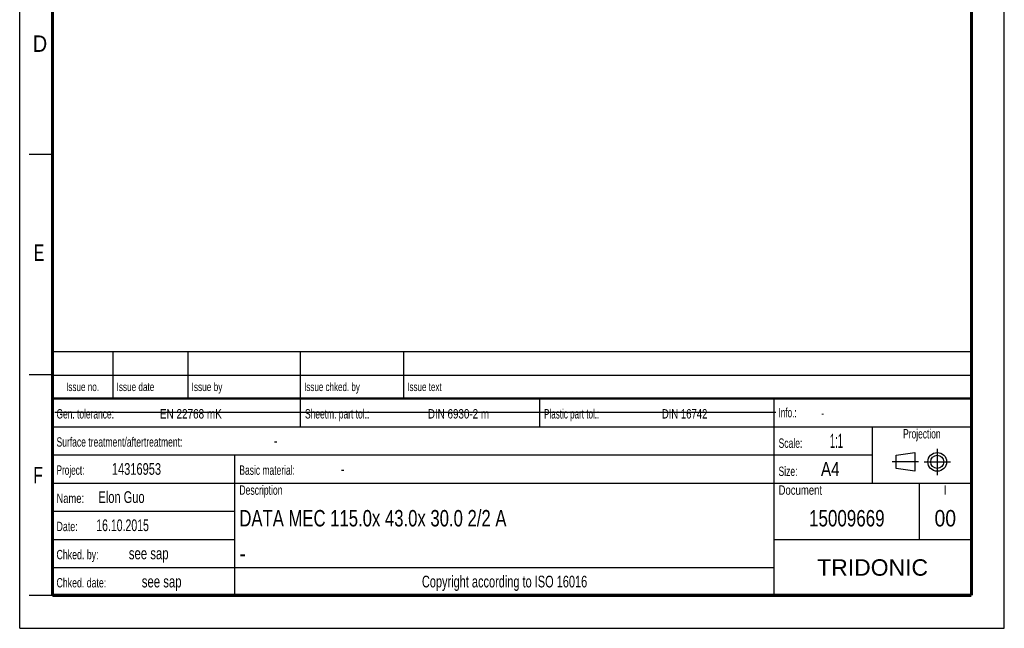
# Model space of a CAD drawing. Header units: millimetres. Extents: x 0 to 210, y 0 to 297.
# Tile 1 of 4: x 0 to 210, y 0 to 130. Entities that reach past the tile are written whole.
import ezdxf
from ezdxf.enums import TextEntityAlignment as Align

# ---------------------------------------------------------------- set-up
doc = ezdxf.new("R2010")
doc.units = ezdxf.units.MM
doc.header["$LTSCALE"] = 19.36
doc.linetypes.add('CENTER', pattern=[0.6, 0.375, -0.075, 0.075, -0.075])
doc.layers.get('0').update_dxf_attribs({"linetype": 'CONTINUOUS'})
doc.layers.add('DEFAULT_1', color=7, linetype='CENTER')
doc.layers.add('Z_NOTICE', color=7, linetype='CONTINUOUS')
doc.styles.get("Standard").update_dxf_attribs({"font": 'txt', "width": 0.7})
doc.styles.add('TEXTSTYLE_2', font='txt', dxfattribs={"width": 0.75})
doc.styles.add('TEXTSTYLE_4', font='arial.ttf')

# ---------------------------------------------------------------- blocks, each defined once
blk = doc.blocks.new('PROJEKTIONSMETHODE_BL0', base_point=(192.31, 35.47))
at = {"color": 2, "linetype": 'CONTINUOUS'}
for p, q in [((186.91, 36.87), (190.91, 37.47)), ((186.91, 34.07), (186.91, 36.87)), ((190.91, 37.47), (190.91, 33.47)), ((190.91, 33.47), (186.91, 34.07))]:
    blk.add_line(p, q, dxfattribs=at)
for radius in [2, 1.4]:
    blk.add_circle((195.71, 35.47), radius, dxfattribs=at)
at = {"layer": 'DEFAULT_1', "color": 2, "linetype": 'CENTER'}
for p, q in [((195.71, 38.27), (195.71, 32.67)), ((191.71, 35.47), (186.11, 35.47)), ((192.91, 35.47), (198.5, 35.47))]:
    blk.add_line(p, q, dxfattribs=at)

msp = doc.modelspace()

# ---------------------------------------------------------------- linework, layer by layer
at = {"color": 2, "linetype": 'CONTINUOUS'}
for p, q in [((0, 0), (0, 297)), ((210, 0), (210, 297)), ((7, 101), (2, 101)), ((6.91362, 48.96015), (6.91362, 58.96015)), ((6.91362, 58.96015), (202.91362, 58.96015)), ((19.91362, 48.96015), (19.91362, 58.96015)), ((35.91362, 48.96015), (35.91362, 58.96015)), ((59.91362, 48.96015), (59.91362, 58.96015)), ((81.91362, 48.96015), (81.91362, 58.96015)), ((202.91362, 48.96015), (202.91362, 58.96015)), ((7, 54), (2, 54)), ((6.91362, 53.96015), (202.91362, 53.96015)), ((6.91355, 6.96013), (6.91355, 48.96013)), ((6.91355, 48.96013), (202.91355, 48.96013)), ((6.91362, 48.96015), (202.91362, 48.96015)), ((59.91355, 42.96013), (59.91355, 48.96013)), ((110.91355, 42.96013), (110.91355, 48.96013)), ((160.91355, 6.96013), (160.91355, 48.96013)), ((202.91355, 6.96013), (202.91355, 48.96013)), ((6.91355, 42.96013), (202.91355, 42.96013)), ((181.91355, 30.96013), (181.91355, 42.96013)), ((6.91355, 36.96013), (181.91355, 36.96013)), ((45.91355, 6.96013), (45.91355, 36.96013)), ((6.91355, 30.96013), (202.91355, 30.96013)), ((191.91355, 18.96013), (191.91355, 30.96013)), ((6.91355, 24.96013), (45.91355, 24.96013)), ((6.91355, 18.96013), (45.91355, 18.96013)), ((160.91355, 18.96013), (202.91355, 18.96013)), ((6.91355, 12.96013), (160.91355, 12.96013)), ((7, 7), (2, 7)), ((6.91355, 6.96013), (202.91355, 6.96013)), ((0, 0), (210, 0))]:
    msp.add_line(p, q, dxfattribs=at)
at = {"color": 7, "linetype": 'CONTINUOUS'}
msp.add_line((7.46812, 46.04239), (161.26812, 46.04239), dxfattribs=at)
for points, const_width in [([(7, 7), (7, 290)], 0.7), ([(203, 7), (203, 290)], 0.7), ([(7, 49), (203, 49)], 0.5), ([(7, 7), (203, 7)], 0.7)]:
    msp.add_lwpolyline(points, dxfattribs=dict(at, const_width=const_width))

# ---------------------------------------------------------------- block references
at = {"color": 2, "linetype": 'CONTINUOUS'}
msp.add_blockref('PROJEKTIONSMETHODE_BL0', (192.30508, 35.46975), dxfattribs=at)

# ---------------------------------------------------------------- texts
at = {"color": 5, "linetype": 'CONTINUOUS', "style": 'TEXTSTYLE_2'}
for s, width, p in [('D', 0.904762, (2.80729, 122.85717)), ('E', 0.714286, (3.00245, 78.30247)), ('F', 0.714286, (2.92219, 30.89704))]:
    msp.add_text(s, height=3.5, dxfattribs=dict(at, width=width)).set_placement(p)
at = {"layer": 'Z_NOTICE', "color": 5, "linetype": 'CONTINUOUS', "style": 'TEXTSTYLE_2'}
for s, height, width, p in [('Issue date ', 1.8, 0.725108, (20.66362, 50.56015)), ('Issue by ', 1.8, 0.732804, (36.66362, 50.56015)), ('Issue chked. by', 1.8, 0.711111, (60.66362, 50.56015)), ('Issue text ', 1.8, 0.712121, (82.66362, 50.56015)), ('Gen. tolerance:', 2, 0.669841, (7.85105, 44.71013)), ('EN 22768 mK', 2, 0.792208, (29.91057, 44.71013)), ('Sheetm. part tol.:', 2, 0.67328, (60.85105, 44.71013)), ('DIN 6930-2 m', 2, 0.78373, (87.05343, 44.71013)), ('Plastic part tol.:', 2, 0.642857, (111.85105, 44.71013)), ('DIN 16742', 2, 0.759259, (136.95819, 44.71013)), ('Info.: ', 2, 0.64966, (161.85105, 44.96013)), ('Surface treatment/aftertreatment: ', 2, 0.681373, (7.85105, 38.71013)), ('Scale:  ', 2, 0.684524, (161.85105, 38.46013)), ('1:1', 3, 0.5, (172.80343, 38.46013)), ('-', 2.5, 0.714286, (54.18438, 38.71013)), ('Project: ', 2, 0.656085, (7.85105, 32.71013)), ('14316953', 2.5, 0.705357, (19.66057, 32.71013)), ('Basic material: ', 2, 0.675595, (46.85105, 32.71013)), ('-', 2.5, 0.714286, (68.47009, 32.71013)), ('Size: ', 2, 0.678571, (161.85105, 32.46013)), (' A4', 3, 0.809524, (169.9939, 32.46013)), ('Elon Guo', 2.5, 0.705357, (16.80343, 26.71013)), ('Description', 2, 0.688312, (46.85105, 28.46013)), ('Document', 2, 0.761905, (161.85105, 28.46013)), ('Name: ', 2, 0.746032, (7.85105, 26.71013)), ('16.10.2015', 2.5, 0.671429, (16.32724, 20.71013)), ('Date: ', 2, 0.706349, (7.85105, 20.71013)), ('Chked. by: ', 2, 0.701299, (7.85105, 14.71013)), ('see sap', 2.5, 0.72449, (23.27962, 14.71013)), ('Chked. date: ', 2, 0.699634, (7.85105, 8.71013)), ('see sap', 2.5, 0.72449, (26.04152, 8.71013))]:
    msp.add_text(s, height=height, dxfattribs=dict(at, width=width)).set_placement(p)
for s, height, width, p in [('Issue no.', 1.8, 0.719577, (13.41362, 50.56015)), ('Projection', 2, 0.671429, (192.41355, 40.46013)), ('I', 2, 0.833333, (197.41355, 28.46013)), ('15009669', 3.5, 0.77381, (176.41355, 21.71013)), ('00', 3.5, 0.880952, (197.41355, 21.71013)), ('Copyright according to ISO 16016', 2.5, 0.700149, (103.41355, 8.71013))]:
    msp.add_text(s, height=height, dxfattribs=dict(at, width=width)).set_placement(p, align=Align.CENTER)
at = {"layer": 'Z_NOTICE', "color": 5, "linetype": 'CONTINUOUS', "width": 0.714286}
msp.add_text('-', height=1.8, dxfattribs=at).set_placement((170.94628, 44.96013))
at = {"layer": 'Z_NOTICE', "color": 7, "linetype": 'CONTINUOUS', "style": 'TEXTSTYLE_2'}
for s, width, p in [('DATA MEC 115.0x 43.0x 30.0 2/2 A', 0.760417, (46.85105, 21.71013)), ('-', 0.904762, (46.85105, 14.21013))]:
    msp.add_text(s, height=3.5, dxfattribs=dict(at, width=width)).set_placement(p)
at = {"layer": 'Z_NOTICE', "color": 5, "linetype": 'CONTINUOUS', "style": 'TEXTSTYLE_4'}
msp.add_text('TRIDONIC', height=3.5, dxfattribs=at).set_placement((181.91355, 11.21013), align=Align.CENTER)

doc.saveas('drawing.dxf')
